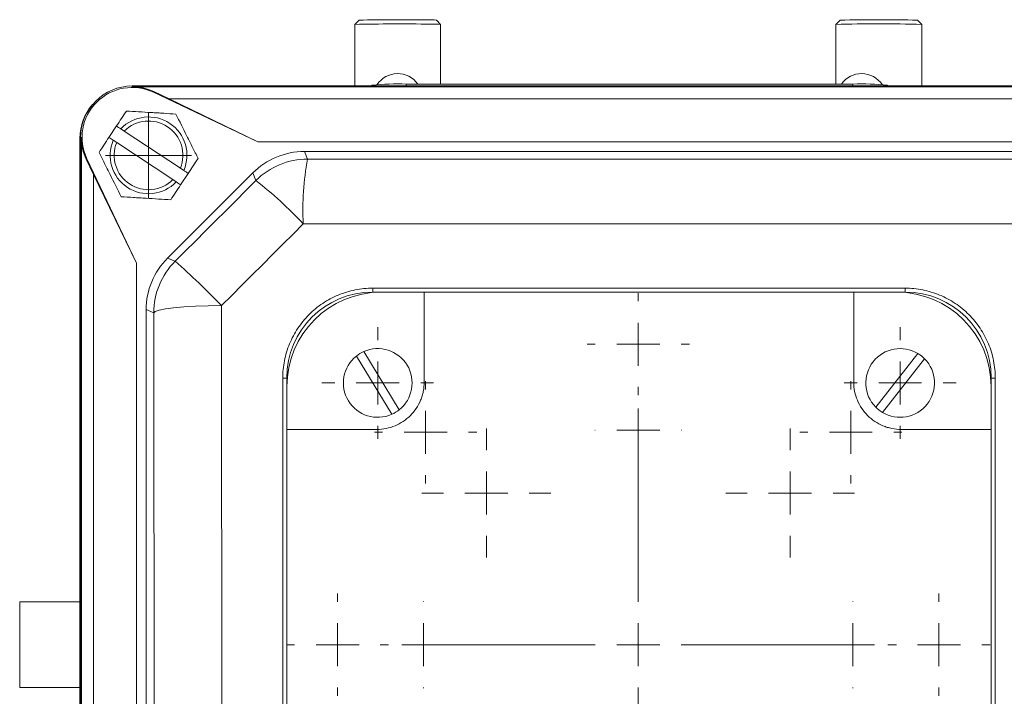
# Model space of a CAD drawing. Header units: millimetres. Extents: x 96 to 854, y -4 to 851.
# Tile 7 of 24: x 140 to 254, y 117 to 196. Entities that reach past the tile are written whole.
import ezdxf

# ---------------------------------------------------------------- set-up
doc = ezdxf.new("R2010")
doc.units = ezdxf.units.MM

# ---------------------------------------------------------------- blocks, each defined once
blk = doc.blocks.new('SW_CENTERMARKSYMBOL_12')
at = {"color": 0, "linetype": 'Continuous', "lineweight": 0}
for p, q in [((0, 5), (0, 7.5)), ((0, 0), (0, 2.5)), ((-5, 0), (-7.5, 0)), ((0, 0), (-2.5, 0)), ((0, 0), (0, -2.5)), ((0, 0), (2.5, 0)), ((5, 0), (7.5, 0)), ((0, -5), (0, -7.5))]:
    blk.add_line(p, q, dxfattribs=at)
blk = doc.blocks.new('SW_CENTERMARKSYMBOL_14')
at = {"color": 0, "linetype": 'Continuous', "lineweight": 0}
for p, q in [((0, 5), (0, 7.5)), ((0, 0), (0, 2.5)), ((-5, 0), (-7.5, 0)), ((0, 0), (-2.5, 0)), ((0, 0), (0, -2.5)), ((0, 0), (2.5, 0)), ((5, 0), (7.5, 0)), ((0, -5), (0, -7.5))]:
    blk.add_line(p, q, dxfattribs=at)
blk = doc.blocks.new('SW_CENTERMARKSYMBOL_15')
at = {"color": 0, "linetype": 'Continuous', "lineweight": 0}
for p, q in [((0, 5), (0, 23.5)), ((0, 0), (0, 2.5)), ((-5, 0), (-23.5, 0)), ((0, 0), (-2.5, 0)), ((0, 0), (0, -2.5)), ((0, 0), (2.5, 0)), ((5, 0), (23.5, 0)), ((0, -5), (0, -23.5))]:
    blk.add_line(p, q, dxfattribs=at)
blk = doc.blocks.new('SW_CENTERMARKSYMBOL_18')
at = {"color": 0, "linetype": 'Continuous', "lineweight": 0}
for p, q in [((0, 5), (0, 5.95)), ((0, 0), (0, 2.5)), ((-5, 0), (-5.95, 0)), ((0, 0), (-2.5, 0)), ((0, 0), (0, -2.5)), ((0, 0), (2.5, 0)), ((5, 0), (5.95, 0)), ((0, -5), (0, -5.95))]:
    blk.add_line(p, q, dxfattribs=at)
blk = doc.blocks.new('SW_CENTERMARKSYMBOL_19')
at = {"color": 0, "linetype": 'Continuous', "lineweight": 0}
for p, q in [((0, 5), (0, 5.05)), ((0, 0), (0, 2.5)), ((-5, 0), (-5.05, 0)), ((0, 0), (-2.5, 0)), ((0, 0), (0, -2.5)), ((0, 0), (2.5, 0)), ((5, 0), (5.05, 0)), ((0, -5), (0, -5.05))]:
    blk.add_line(p, q, dxfattribs=at)
blk = doc.blocks.new('SW_CENTERMARKSYMBOL_20')
at = {"color": 0, "linetype": 'Continuous', "lineweight": 0}
for p, q in [((0, 5), (0, 5.95)), ((0, 0), (0, 2.5)), ((-5, 0), (-5.95, 0)), ((0, 0), (-2.5, 0)), ((0, 0), (0, -2.5)), ((0, 0), (2.5, 0)), ((5, 0), (5.95, 0)), ((0, -5), (0, -5.95))]:
    blk.add_line(p, q, dxfattribs=at)
blk = doc.blocks.new('SW_CENTERMARKSYMBOL_21')
at = {"color": 0, "linetype": 'Continuous', "lineweight": 0}
for p, q in [((0, 5), (0, 5.95)), ((0, 0), (0, 2.5)), ((-5, 0), (-5.95, 0)), ((0, 0), (-2.5, 0)), ((0, 0), (0, -2.5)), ((0, 0), (2.5, 0)), ((5, 0), (5.95, 0)), ((0, -5), (0, -5.95))]:
    blk.add_line(p, q, dxfattribs=at)
blk = doc.blocks.new('SW_CENTERMARKSYMBOL_22')
at = {"color": 0, "linetype": 'Continuous', "lineweight": 0}
for p, q in [((0, 5), (0, 5.05)), ((0, 0), (0, 2.5)), ((-5, 0), (-5.05, 0)), ((0, 0), (-2.5, 0)), ((0, 0), (0, -2.5)), ((0, 0), (2.5, 0)), ((5, 0), (5.05, 0)), ((0, -5), (0, -5.05))]:
    blk.add_line(p, q, dxfattribs=at)
blk = doc.blocks.new('SW_CENTERMARKSYMBOL_23')
at = {"color": 0, "linetype": 'Continuous', "lineweight": 0}
for p, q in [((0, 5), (0, 5.95)), ((0, 0), (0, 2.5)), ((-5, 0), (-5.95, 0)), ((0, 0), (-2.5, 0)), ((0, 0), (0, -2.5)), ((0, 0), (2.5, 0)), ((5, 0), (5.95, 0)), ((0, -5), (0, -5.95))]:
    blk.add_line(p, q, dxfattribs=at)
blk = doc.blocks.new('SW_CENTERMARKSYMBOL_24')
at = {"color": 0, "linetype": 'Continuous', "lineweight": 0}
for p, q in [((0, 5), (0, 5.95)), ((0, 0), (0, 2.5)), ((-5, 0), (-5.95, 0)), ((0, 0), (-2.5, 0)), ((0, 0), (0, -2.5)), ((0, 0), (2.5, 0)), ((5, 0), (5.95, 0)), ((0, -5), (0, -5.95))]:
    blk.add_line(p, q, dxfattribs=at)
blk = doc.blocks.new('SW_CENTERMARKSYMBOL_25')
at = {"color": 0, "linetype": 'Continuous', "lineweight": 0}
for p, q in [((0, 5), (0, 5.05)), ((0, 0), (0, 2.5)), ((-5, 0), (-5.05, 0)), ((0, 0), (-2.5, 0)), ((0, 0), (0, -2.5)), ((0, 0), (2.5, 0)), ((5, 0), (5.05, 0)), ((0, -5), (0, -5.05))]:
    blk.add_line(p, q, dxfattribs=at)
blk = doc.blocks.new('SW_CENTERMARKSYMBOL_33')
at = {"color": 0, "linetype": 'Continuous', "lineweight": 0}
for p, q in [((0, 5), (0, 6.5)), ((0, 0), (0, 2.5)), ((-5, 0), (-6.5, 0)), ((0, 0), (-2.5, 0)), ((0, 0), (0, -2.5)), ((0, 0), (2.5, 0)), ((5, 0), (6.5, 0)), ((0, -5), (0, -6.5))]:
    blk.add_line(p, q, dxfattribs=at)
blk = doc.blocks.new('SW_CENTERMARKSYMBOL_34')
at = {"color": 0, "linetype": 'Continuous', "lineweight": 0}
for p, q in [((0, 5), (0, 6.5)), ((0, 0), (0, 2.5)), ((-5, 0), (-6.5, 0)), ((0, 0), (-2.5, 0)), ((0, 0), (0, -2.5)), ((0, 0), (2.5, 0)), ((5, 0), (6.5, 0)), ((0, -5), (0, -6.5))]:
    blk.add_line(p, q, dxfattribs=at)
blk = doc.blocks.new('SW_CENTERMARKSYMBOL_37')
at = {"color": 0, "linetype": 'Continuous', "lineweight": 0}
for p, q in [((0, 2.5), (0, 5)), ((0, 0), (0, 2.5)), ((-2.5, 0), (-5, 0)), ((0, 0), (-2.5, 0)), ((0, 0), (0, -2.5)), ((0, 0), (2.5, 0)), ((2.5, 0), (5, 0)), ((0, -2.5), (0, -5))]:
    blk.add_line(p, q, dxfattribs=at)

msp = doc.modelspace()

# ---------------------------------------------------------------- linework, layer by layer
at = {"color": 7, "linetype": 'Continuous', "lineweight": 15}
for p, q in [((179.26, 196.19), (178.76, 195.69)), ((188.76, 195.69), (188.26, 196.19)), ((235.26, 196.19), (234.76, 195.69)), ((244.76, 195.69), (244.26, 196.19)), ((178.76, 195.69), (178.76, 188.52)), ((188.76, 188.74), (188.76, 195.69)), ((234.76, 195.69), (234.76, 188.74)), ((244.76, 188.52), (244.76, 195.69)), ((152.85, 188.44), (152.85, 188.52)), ((275.85, 188.52), (152.85, 188.52)), ((152.85, 188.52), (275.85, 188.52)), ((152.85, 188.44), (275.85, 188.44)), ((180.76, 188.6), (180.76, 188.52)), ((184.76, 188.74), (236.76, 188.74)), ((240.76, 188.6), (240.76, 188.52)), ((155.35, 187.79), (155.38, 187.86)), ((155.35, 187.79), (167.49, 182.02)), ((157.16, 187.02), (155.38, 187.86)), ((167.49, 182.02), (157.16, 187.02)), ((157.16, 187.02), (271.54, 187.02)), ((150.15, 182.53), (151.03, 183.86)), ((151.93, 183.26), (151.53, 183.53)), ((146.77, 182.44), (146.77, 96)), ((146.94, 182.52), (146.85, 182.52)), ((146.85, 182.52), (146.85, 4.52)), ((146.85, 4.52), (146.85, 182.52)), ((146.94, 4.52), (146.94, 182.52)), ((158.47, 178.94), (151.93, 183.26)), ((150.65, 182.2), (151.05, 181.93)), ((151.05, 181.93), (157.59, 177.61)), ((167.49, 182.02), (261.21, 182.02)), ((147.59, 180.02), (147.51, 179.99)), ((147.51, 179.99), (148.35, 178.21)), ((153.35, 167.88), (147.59, 180.02)), ((172.9, 180.89), (173.27, 180)), ((255.79, 180.89), (172.9, 180.89)), ((158.87, 178.67), (158.47, 178.94)), ((148.35, 178.21), (153.35, 167.88)), ((148.35, 8.83), (148.35, 178.21)), ((166.89, 178.4), (156.97, 168.48)), ((159.37, 178.34), (158.49, 177.01)), ((167.26, 177.51), (166.89, 178.4)), ((157.59, 177.61), (157.99, 177.34)), ((153.35, 19.16), (153.35, 167.88)), ((156.97, 168.48), (157.86, 168.11)), ((242.85, 164.52), (180.85, 164.52)), ((180.87, 164.97), (242.83, 164.97)), ((181.85, 164.51), (186.85, 164.51)), ((186.85, 164.51), (186.85, 154.02)), ((186.85, 164.51), (236.85, 164.51)), ((236.85, 154.02), (236.85, 164.51)), ((236.85, 164.51), (241.85, 164.51)), ((154.48, 162.47), (154.48, 24.58)), ((155.37, 162.1), (154.48, 162.47)), ((183.07, 150.28), (178.96, 157.06)), ((179.81, 157.58), (183.93, 150.79)), ((239.4, 151.12), (244.32, 157.35)), ((245.1, 156.73), (240.19, 150.5)), ((170.38, 92.52), (170.38, 154.48)), ((170.85, 154.52), (170.85, 92.52)), ((252.85, 92.52), (252.85, 154.52)), ((253.32, 154.48), (253.32, 92.52)), ((170.86, 148.52), (170.86, 153.52)), ((252.84, 153.52), (252.84, 148.52)), ((170.86, 98.52), (170.86, 148.52)), ((181.35, 148.52), (170.86, 148.52)), ((252.84, 148.52), (242.35, 148.52)), ((252.84, 148.52), (252.84, 98.52)), ((139.76, 128.44), (139.76, 118.44)), ((146.77, 128.44), (139.76, 128.44)), ((146.77, 118.44), (139.76, 118.44))]:
    msp.add_line(p, q, dxfattribs=at)
at = {"color": 8, "linetype": 'Continuous', "lineweight": 15}
for p, q in [((184.76, 188.74), (184.76, 188.52)), ((236.76, 188.74), (236.76, 188.52))]:
    msp.add_line(p, q, dxfattribs=at)
at = {"color": 7, "linetype": 'Continuous', "lineweight": 15, "flags": 128}
for points in [[(173.27, 180), (183.53, 180), (193.8, 179.99), (204.07, 179.99), (214.35, 179.99), (224.62, 179.99), (234.9, 179.99), (245.16, 180), (255.43, 180)], [(157.86, 168.11), (159.04, 169.28), (160.21, 170.46), (161.39, 171.64), (162.56, 172.81), (163.74, 173.99), (164.91, 175.16), (166.09, 176.34), (167.26, 177.51)], [(172.77, 172.46), (171.58, 171.27), (170.39, 170.08), (169.2, 168.89), (168.01, 167.7), (166.82, 166.51), (165.63, 165.32), (164.44, 164.13), (163.25, 162.94)], [(255.93, 172.46), (245.54, 172.45), (235.15, 172.45), (224.75, 172.45), (214.35, 172.45), (203.95, 172.45), (193.55, 172.45), (183.15, 172.45), (172.77, 172.46)], [(163.25, 162.94), (161.7, 162.91), (160.22, 162.86), (158.87, 162.78), (157.68, 162.67), (156.72, 162.55), (155.99, 162.41), (155.54, 162.25), (155.37, 162.1)], [(163.25, 162.94), (163.27, 145.62), (163.29, 128.28), (163.29, 110.9), (163.3, 93.52), (163.29, 76.14), (163.29, 58.77), (163.27, 41.42), (163.25, 24.1)], [(155.37, 24.95), (155.39, 42.05), (155.41, 59.19), (155.42, 76.35), (155.42, 93.52), (155.42, 110.69), (155.41, 127.85), (155.39, 144.99), (155.37, 162.1)]]:
    msp.add_lwpolyline(points, dxfattribs=at)
at = {"color": 7, "linetype": 'Continuous', "lineweight": 15}
for centre, radius, start, end in [((183.98, -42.55), 238.79, 89.227, 91.1329), ((187.44, 183.82), 12.4, 86.2054, 91.0905), ((239.76, -3.31), 199.55, 88.7079, 91.2921), ((183.99, -61.84), 257.59, 89.2008, 91.164), ((187.83, 181.5), 14.22, 86.2627, 90.9965), ((239.76, -8.13), 203.89, 88.5948, 91.4052), ((183.76, 187.08), 2.88, 35.2433, 146.3462), ((237.76, 187.08), 2.88, 33.6538, 144.7567), ((152.85, 182.52), 6, 90, 180), ((152.85, 182.52), 6, 90, 180), ((152.85, 182.52), 5.83, 64.6063, 205.3937), ((152.85, 182.52), 5.91, 64.6063, 90), ((183.76, 159.98), 28.78, 88.0109, 95.9867), ((237.76, 159.98), 28.78, 84.0133, 91.9891), ((152.76, 182.44), 5.99, 139.2811, 180), ((154.76, 180.44), 4.47, 336.8183, 136.2194), ((154.76, 180.44), 4, 338.0558, 134.9819), ((152.85, 182.52), 5.91, 180, 205.3937), ((154.76, 180.44), 4.47, 156.8183, 316.2194), ((154.76, 180.44), 4, 158.0558, 314.9819), ((173.27, 171.5), 8.5, 90.0044, 134.9956), ((204.37, 174.13), 31.65, 169.3123, 183.0259), ((137.2, 139.22), 48.68, 43.0597, 51.8615), ((163.87, 162.1), 8.5, 135.0044, 179.9956), ((92.22, 94.24), 98.82, 44.0425, 48.3723), ((180.85, 154.52), 10, 90, 180), ((181.85, 153.52), 10.99, 90, 180), ((178.61, 164.87), 2.27, 351.2626, 2.6402), ((241.85, 153.52), 10.99, 0, 90), ((245.48, 164.87), 2.66, 177.7462, 187.4424), ((242.85, 154.52), 10, 0, 90), ((181.44, 153.93), 4, 128.419, 294.0575), ((181.44, 153.93), 4, 114.0575, 128.419), ((181.44, 153.93), 4, 308.419, 114.0575), ((242.25, 153.93), 4, 58.9155, 224.5539), ((242.25, 153.93), 4, 44.5539, 58.9155), ((242.25, 153.93), 4, 238.9155, 44.5539), ((170.49, 155.82), 1.35, 265.2743, 285.3427), ((253.21, 155.84), 1.36, 254.7264, 274.7364), ((181.44, 153.93), 4, 294.0575, 308.419), ((242.25, 153.93), 4, 224.5539, 238.9155)]:
    msp.add_arc(centre, radius, start, end, dxfattribs=at)
for centre, major_axis in [((172.9, 172.39), (-3.25, 7.85)), ((162.98, 162.47), (-7.85, 3.25))]:
    msp.add_ellipse(centre, major_axis=major_axis, ratio=0.999894, start_param=5.890524, end_param=6.675847, dxfattribs=at)
for points, knots in [([(152.18, 185.6), (151.99, 185.32), (151.8, 185.03), (151.42, 184.45), (151.23, 184.15), (151.03, 183.86)], [0, 0, 0, 0, 0.5, 0.5, 1, 1, 1, 1]), ([(152.18, 185.6), (153.12, 185.54), (154.08, 185.49), (155.3, 185.41), (155.55, 185.4), (156.04, 185.37), (156.28, 185.35), (157, 185.31), (157.47, 185.28), (157.95, 185.25)], [0, 0, 0, 0, 0.5, 0.5, 0.625, 0.625, 0.75, 0.75, 1, 1, 1, 1]), ([(157.95, 185.25), (158.37, 184.41), (158.79, 183.55), (159.34, 182.45), (159.45, 182.23), (159.67, 181.8), (159.78, 181.58), (160.1, 180.93), (160.31, 180.51), (160.52, 180.08)], [0, 0, 0, 0, 0.5, 0.5, 0.625, 0.625, 0.75, 0.75, 1, 1, 1, 1]), ([(151.58, 175.62), (151.15, 176.46), (150.73, 177.32), (150.18, 178.42), (150.07, 178.64), (149.85, 179.07), (149.74, 179.29), (149.42, 179.94), (149.21, 180.36), (149, 180.79)], [0, 0, 0, 0, 0.5, 0.5, 0.625, 0.625, 0.75, 0.75, 1, 1, 1, 1]), ([(160.52, 180.08), (160.34, 179.8), (160.14, 179.51), (159.76, 178.93), (159.57, 178.64), (159.37, 178.34)], [0, 0, 0, 0, 0.5, 0.5, 1, 1, 1, 1]), ([(157.34, 175.27), (156.4, 175.33), (155.44, 175.38), (154.22, 175.46), (153.97, 175.47), (153.48, 175.5), (153.24, 175.52), (152.52, 175.56), (152.05, 175.59), (151.58, 175.62)], [0, 0, 0, 0, 0.5, 0.5, 0.625, 0.625, 0.75, 0.75, 1, 1, 1, 1]), ([(170.38, 154.48), (170.38, 155.17), (170.45, 155.85), (170.65, 156.85), (170.73, 157.18), (170.93, 157.84), (171.04, 158.17), (171.44, 159.12), (171.76, 159.72), (172.33, 160.58), (172.53, 160.86), (172.97, 161.39), (173.2, 161.65), (173.93, 162.38), (174.46, 162.81), (175.32, 163.39), (175.61, 163.57), (176.22, 163.89), (176.84, 164.18), (177.48, 164.42), (178.14, 164.62), (178.48, 164.7), (179.49, 164.9), (180.18, 164.97), (180.87, 164.97)], [0, 0, 0, 0, 0.125, 0.125, 0.1875, 0.1875, 0.25, 0.25, 0.375, 0.375, 0.4375, 0.4375, 0.5, 0.5, 0.625, 0.625, 0.6875, 0.6875, 0.75, 0.8125, 0.8125, 0.875, 0.875, 1, 1, 1, 1]), ([(242.83, 164.97), (243.52, 164.97), (244.2, 164.9), (245.21, 164.7), (245.54, 164.62), (246.2, 164.42), (246.53, 164.3), (247.48, 163.91), (248.08, 163.59), (248.94, 163.01), (249.22, 162.81), (249.75, 162.37), (250.01, 162.14), (250.73, 161.41), (251.17, 160.88), (251.74, 160.02), (251.92, 159.72), (252.24, 159.12), (252.54, 158.5), (252.77, 157.86), (252.97, 157.2), (253.05, 156.87), (253.25, 155.85), (253.32, 155.17), (253.32, 154.48)], [0, 0, 0, 0, 0.125, 0.125, 0.1875, 0.1875, 0.25, 0.25, 0.375, 0.375, 0.4375, 0.4375, 0.5, 0.5, 0.625, 0.625, 0.6875, 0.6875, 0.75, 0.8125, 0.8125, 0.875, 0.875, 1, 1, 1, 1]), ([(186.85, 154.02), (186.85, 153.66), (186.81, 153.3), (186.71, 152.78), (186.67, 152.6), (186.56, 152.26), (186.5, 152.09), (186.29, 151.59), (186.12, 151.27), (185.72, 150.67), (185.49, 150.39), (184.98, 149.88), (184.71, 149.65), (184.11, 149.25), (183.79, 149.08), (183.12, 148.8), (182.78, 148.7), (182.07, 148.56), (181.71, 148.52), (181.35, 148.52)], [0, 0, 0, 0, 0.125, 0.125, 0.1875, 0.1875, 0.25, 0.25, 0.375, 0.375, 0.5, 0.5, 0.625, 0.625, 0.75, 0.75, 0.875, 0.875, 1, 1, 1, 1]), ([(242.35, 148.52), (241.99, 148.52), (241.63, 148.56), (241.1, 148.66), (240.93, 148.71), (240.58, 148.81), (240.41, 148.87), (239.91, 149.08), (239.6, 149.25), (239, 149.65), (238.71, 149.88), (238.21, 150.39), (237.98, 150.66), (237.58, 151.27), (237.4, 151.59), (237.13, 152.25), (237.02, 152.59), (236.88, 153.3), (236.85, 153.66), (236.85, 154.02)], [0, 0, 0, 0, 0.125, 0.125, 0.1875, 0.1875, 0.25, 0.25, 0.375, 0.375, 0.5, 0.5, 0.625, 0.625, 0.75, 0.75, 0.875, 0.875, 1, 1, 1, 1])]:
    msp.add_open_spline(points, degree=3, knots=knots, dxfattribs=at)
for points in [[(151.53, 183.53), (151.36, 183.64), (151.2, 183.75), (151.03, 183.86)], [(150.15, 182.53), (149.75, 181.93), (149.37, 181.35), (149, 180.79)], [(150.15, 182.53), (150.32, 182.42), (150.48, 182.31), (150.65, 182.2)], [(159.37, 178.34), (159.21, 178.45), (159.04, 178.56), (158.87, 178.67)], [(158.49, 177.01), (158.1, 176.41), (157.71, 175.84), (157.34, 175.27)], [(157.99, 177.34), (158.16, 177.23), (158.32, 177.12), (158.49, 177.01)]]:
    msp.add_open_spline(points, degree=3, dxfattribs=at)

# ---------------------------------------------------------------- block references
at = {"color": 7, "linetype": 'Continuous', "lineweight": 0}
for name, p in [('SW_CENTERMARKSYMBOL_37', (154.76, 180.44)), ('SW_CENTERMARKSYMBOL_21', (211.76, 158.44)), ('SW_CENTERMARKSYMBOL_33', (181.44, 153.93)), ('SW_CENTERMARKSYMBOL_34', (242.25, 153.93)), ('SW_CENTERMARKSYMBOL_20', (187.01, 148.18)), ('SW_CENTERMARKSYMBOL_23', (236.51, 148.18)), ('SW_CENTERMARKSYMBOL_22', (211.76, 148.44)), ('SW_CENTERMARKSYMBOL_12', (194.08, 141.11)), ('SW_CENTERMARKSYMBOL_14', (229.44, 141.11)), ('SW_CENTERMARKSYMBOL_15', (211.76, 123.44)), ('SW_CENTERMARKSYMBOL_18', (176.76, 123.44)), ('SW_CENTERMARKSYMBOL_19', (186.76, 123.44)), ('SW_CENTERMARKSYMBOL_25', (236.76, 123.44)), ('SW_CENTERMARKSYMBOL_24', (246.76, 123.44))]:
    msp.add_blockref(name, p, dxfattribs=at)

doc.saveas('drawing.dxf')
